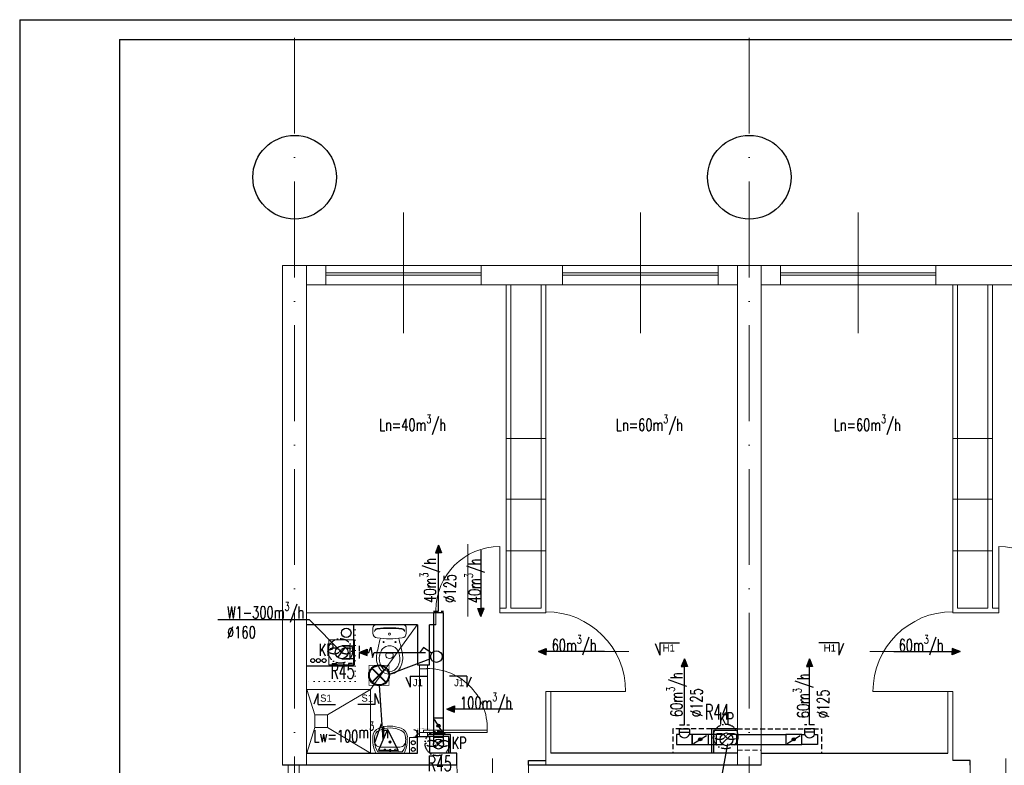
# Model space of a CAD drawing. Header units: millimetres. Extents: x -6513 to 30474, y -6915 to 65597.
# Tile 121 of 256: x -3136 to -1902, y 13493 to 14427. Entities that reach past the tile are written whole.
import ezdxf
from ezdxf.enums import TextEntityAlignment as Align

# ---------------------------------------------------------------- set-up
doc = ezdxf.new("R2010")
doc.units = ezdxf.units.MM
for name, pattern in [('ACAD_ISO03W100', [30, 12, -18]), ('ACAD_ISO10W100', [18, 12, -3, 0, -3]), ('DASHED', [19.05, 12.7, -6.35]), ('DOT', [6.35, 0, -6.35])]:
    doc.linetypes.add(name, pattern=pattern)
doc.layers.get('0').update_dxf_attribs({"color": 8})
for name, color, linetype in [('A200_General07', 8, 'Continuous'), ('A200_General08', 8, 'Continuous'), ('A270_text04', 8, 'Continuous'), ('A_obudowy', 8, 'Continuous'), ('DB_inst_pomocn', 8, 'Continuous'), ('DB_WM_nawiew-opis', 8, 'Continuous'), ('DB_WM_odnośniki opis', 8, 'Continuous')]:
    doc.layers.add(name, color=color, linetype=linetype)
for name, color, linetype, lineweight in [('A_cienka', 8, 'Continuous', 5), ('A_linia przekroj', 8, 'Continuous', 25), ('A_osie', 8, 'ACAD_ISO10W100', 5), ('A_przerywana', 8, 'ACAD_ISO03W100', 5), ('A_widok', 8, 'Continuous', 13), ('cieńkie', 8, 'Continuous', 9), ('DB-WM-nawiew-opis', 8, 'Continuous', 25), ('DB-WM-nawiew-opis-odnośnik', 8, 'Continuous', 30), ('DB-WM-wywiew-opis', 8, 'Continuous', 25), ('DB-WM-wywiew-opis-odnośnik', 8, 'Continuous', 30), ('DB_WM_nawiew', 8, 'Continuous', 30), ('DB_WM_wywiew', 8, 'Continuous', 30), ('DB_WM_ścianka nowa', 8, 'Continuous', 25), ('E_gniazda wtykowe', 1, 'Continuous', 30), ('E_oświetlenie', 1, 'Continuous', 30), ('E_technologia', 1, 'ACAD_ISO10W100', 30), ('noew ściany archwig', 8, 'Continuous', 9), ('R-TABELKA', 8, 'Continuous', 25), ('snitarne archwig nowe', 8, 'Continuous', 9), ('Stolarka ARCHWIG', 8, 'Continuous', 5), ('widokowe ARCHWIG', 8, 'Continuous', 5), ('wyburzenia', 8, 'DOT', 20), ('Ściany ARCHWIG', 8, 'Continuous', 30)]:
    doc.layers.add(name, color=color, linetype=linetype, lineweight=lineweight)
doc.styles.add('BRH', font='txt')
doc.styles.add('SIMPLEXD', font='SIMPLEX.SHX', dxfattribs={"width": 0.6})
doc.styles.get("Standard").update_dxf_attribs({"font": 'txt.shx', "width": 0.9})

# ---------------------------------------------------------------- blocks, each defined once
blk = doc.blocks.new('drzwi schem')
at = {"color": 252}
blk.add_line((0, 0), (0, 1), dxfattribs=at)
at = {"color": 252, "ltscale": 10}
blk.add_line((0.5, -0.093), (0.5, 1.04), dxfattribs=at)
at = {"color": 252}
blk.add_arc((0, 0), 1, 0, 90, dxfattribs=at)
blk = doc.blocks.new('umywalka oli2')
at = {"layer": 'snitarne archwig nowe', "color": 252}
for p, q in [((0, 17.6), (0, 0)), ((2, 15.4), (2, 0)), ((20.9, 21.6), (13.7, 21.6)), ((0, 0), (0, -17.6)), ((2, 0), (2, -15.4)), ((7.9, 0), (7.9, 10.8)), ((7.9, -10.8), (7.9, 0)), ((13.7, -21.6), (20.9, -21.6))]:
    blk.add_line(p, q, dxfattribs=at)
for centre, radius in [((4.1, 0), 1.11), ((4.5, 6.6), 0.994), ((14.5, 0), 1.48), ((14.5, 0), 0.946), ((4.5, -6.6), 0.994)]:
    blk.add_circle(centre, radius, dxfattribs=at)
for centre, radius, start, end in [((15.6, -9.9), 31.5, 93.3155, 119.5931), ((14.2, -1.1), 20.5, 88.5847, 126.5008), ((15.3, 12), 7.48, 91.7023, 188.8292), ((17.3, -1.9), 21.5, 82.9063, 97.0937), ((20.4, 10.2), 9.2, 23.1986, 92.7468), ((20.2, 9.5), 12.2, 20.9395, 86.4287), ((-1.2, 0), 33.1, 360, 24.6987), ((-3.2, 0), 37.4, 360, 21.6896), ((-1.2, 0), 33.1, 335.3013, 0), ((-3.2, 0), 37.4, 338.3104, 0), ((15.3, -12), 7.48, 171.1708, 268.2977), ((15.6, 9.9), 31.5, 240.4069, 266.6845), ((14.2, 1.1), 20.5, 233.4992, 271.4153), ((17.3, 1.9), 21.5, 262.9063, 277.0937), ((20.4, -10.2), 9.2, 267.2532, 336.8014), ((20.2, -9.5), 12.2, 273.5713, 339.0605)]:
    blk.add_arc(centre, radius, start, end, dxfattribs=at)
blk = doc.blocks.new('klop oli 2')
at = {"layer": 'snitarne archwig nowe', "color": 252}
for p, q in [((0, 17.2), (0, 0)), ((3.8, 20.9), (10.5, 20.9)), ((0, -17.2), (0, 0)), ((3.8, 0), (3.8, 1)), ((3.8, 0), (3.8, -1)), ((38.9, 4.5), (37, 4.5)), ((38.9, -4.5), (37, -4.5)), ((3.8, -20.9), (10.5, -20.9))]:
    blk.add_line(p, q, dxfattribs=at)
for centre, radius in [((11.5, 0), 1.27), ((11.5, 0), 1.27), ((21.6, 7.5), 0.706), ((21.6, -7.5), 0.706)]:
    blk.add_circle(centre, radius, dxfattribs=at)
for centre, radius, start, end in [((3.8, 17.2), 3.76, 90, 180), ((144.9, 0), 141.2, 173.7281, 180), ((144.9, 0), 140.5, 173.6694, 180), ((8.4, 15), 3.76, 90, 173.7281), ((9, 15.1), 3.76, 100.2428, 173.7859), ((10.5, 14.9), 6.02, 6.7931, 90), ((-114.7, 0), 132.1, 0, 6.7931), ((80, -215.2), 235.3, 101.5744, 105.544), ((43.1, -10.6), 23.5, 101.6195, 117.4027), ((44.8, -39.8), 56.5, 94.3794, 102.2907), ((42.4, -7.4), 20.3, 60.8839, 101.6195), ((41.4, -8), 24.5, 51.2869, 92.3028), ((144.9, 0), 141.2, 180, 186.2719), ((144.9, 0), 140.5, 180, 186.3306), ((-114.7, 0), 132.1, 353.2069, 0), ((43.3, 0), 16.9, 173.7581, 180), ((43.3, 0), 16.9, 180, 186.2419), ((37.3, 0.7), 10.9, 117.4027, 173.7581), ((63.6, 0), 28.2, 173.3508, 180), ((63.6, 0), 28.2, 180, 186.6492), ((37, 3.1), 1.41, 90, 173.3508), ((38.9, 1.7), 2.82, 36.8699, 90), ((36.6, 0), 5.65, 0, 36.8699), ((36.6, 0), 5.65, 323.1301, 0), ((46.6, 0), 11.8, 0, 60.8839), ((46.6, 0), 11.8, 299.1161, 0), ((46.6, 0), 15.1, 0, 47.5638), ((46.6, 0), 15.1, 312.4362, 0), ((80, 215.2), 235.3, 254.456, 258.4256), ((37.3, -0.7), 10.9, 186.2419, 242.5973), ((43.1, 10.6), 23.5, 242.5973, 258.3805), ((37, -3.1), 1.41, 186.6492, 270), ((42.4, 7.4), 20.3, 258.3805, 299.1161), ((38.9, -1.7), 2.82, 270, 323.1301), ((41.4, 8), 24.5, 267.6972, 308.7131), ((3.8, -17.2), 3.76, 180, 270), ((8.4, -15), 3.76, 186.2719, 270), ((9, -15.1), 3.76, 186.2141, 259.7572), ((10.5, -14.9), 6.02, 270, 353.2069), ((44.8, 39.8), 56.5, 257.7093, 265.6206)]:
    blk.add_arc(centre, radius, start, end, dxfattribs=at)
blk = doc.blocks.new('A$C2355049C')
at = {"layer": 'DB-WM-nawiew-opis-odnośnik'}
h = blk.add_hatch(color=256, dxfattribs=at)
h.paths.add_polyline_path([(0, -9.8), (3.9, -9.8), (0, 0)])
h.paths.add_polyline_path([(0, 0), (-3.9, -9.8), (0, -9.8)])
at = {"layer": 'DB-WM-nawiew-opis-odnośnik', "flags": 128}
for points in [[(0, 0), (-3.9, -9.8), (0, -9.8)], [(0, -82.9), (0, 0)], [(0, 0), (3.9, -9.8), (0, -9.8)]]:
    blk.add_lwpolyline(points, dxfattribs=at)
blk = doc.blocks.new('A$C620C4C60')
at = {"layer": 'DB-WM-wywiew-opis-odnośnik'}
h = blk.add_hatch(color=256, dxfattribs=at)
h.paths.add_polyline_path([(0, 0), (9.8, 3.9), (9.8, 0)])
h.paths.add_polyline_path([(9.8, 0), (9.8, -3.9), (0, 0)])
at = {"layer": 'DB-WM-wywiew-opis-odnośnik', "flags": 128}
for points in [[(0, 0), (9.8, 3.9), (9.8, 0)], [(0, 0), (12.1, 0)], [(0, 0), (9.8, -3.9), (9.8, 0)], [(12.1, 0), (14.4, -6.5), (16.6, 6.4), (18.9, 0)], [(18.9, 0), (82.9, 0)]]:
    blk.add_lwpolyline(points, dxfattribs=at)
blk = doc.blocks.new('A$C21C24CF4')
at = {"layer": 'DB_WM_nawiew'}
h = blk.add_hatch(color=256, dxfattribs=at)
edge = h.paths.add_edge_path()
edge.add_arc((10, -6.2), 2, 0, 360)
for points in [[(20, 0), (0, 0), (0, -12.5), (20, -12.5)], [(1.8, -11.4), (17.9, -1.3)]]:
    blk.add_lwpolyline(points, dxfattribs=at)
blk.add_circle((10, -6.2), 2, dxfattribs=at)
blk = doc.blocks.new('Sect Mk right')
at = {"layer": 'A200_General07', "color": 1}
for p, q in [((0.29, 7.48), (3.92, 6.01)), ((0, 6.01), (0, -0.21)), ((0, 6.01), (3.92, 6.01))]:
    blk.add_line(p, q, dxfattribs=at)
at = {"layer": 'A270_text04', "color": 0, "style": 'BRH'}
blk.add_attdef('-', text='', height=4.51, dxfattribs=at).set_placement((1.77, 1.49), align=Align.MIDDLE)
blk = doc.blocks.new('raster')
at = {"layer": 'E_oświetlenie', "lineweight": 40}
for p, q in [((-21.2, 21.2), (21.2, -21.2)), ((21.2, 21.2), (-21.2, -21.2))]:
    blk.add_line(p, q, dxfattribs=at)
at = {"layer": 'E_oświetlenie', "const_width": 2}
blk.add_lwpolyline([(-30, -30), (30, -30), (30, 30), (-30, 30)], close=True, dxfattribs=at)
at = {"layer": 'E_oświetlenie', "lineweight": 40}
blk.add_circle((0, 0), 30, dxfattribs=at)
blk = doc.blocks.new('gw1')
at = {"layer": 'E_gniazda wtykowe'}
for p, q in [((99083.8, 55839.3), (99080.1, 55839.3)), ((99083.8, 55833.1), (99083.8, 55845.4))]:
    blk.add_line(p, q, dxfattribs=at)
blk.add_arc((99089.8, 55839), 6.04, 87.7958, 267.7958, dxfattribs=at)

msp = doc.modelspace()

# ---------------------------------------------------------------- hatches: boundary and pattern name
at = {"layer": 'DB_WM_nawiew'}
h = msp.add_hatch(color=256, dxfattribs=at)
edge = h.paths.add_edge_path()
edge.add_arc((-2282.973, 13525.592), 2, 0, 360)
h = msp.add_hatch(color=256, dxfattribs=at)
edge = h.paths.add_edge_path()
edge.add_arc((-2165.762, 13525.592), 2, 0, 360)

# ---------------------------------------------------------------- linework, layer by layer
at = {"layer": 'A_cienka', "ltscale": 10}
for p, q in [((-2654.946, 14034.693), (-2654.946, 14185.49)), ((-2357.946, 14034.693), (-2357.946, 14185.49)), ((-2084.946, 14034.693), (-2084.946, 14185.49))]:
    msp.add_line(p, q, dxfattribs=at)
at = {"layer": 'A_cienka'}
for p, q in [((-2776.446, 14119.092), (2360.554, 14119.092)), ((-2776.446, 14119.092), (4647.554, 14119.092)), ((-2557.446, 14110.092), (-2752.446, 14110.092)), ((-2455.446, 14110.092), (-2260.446, 14110.092)), ((-1987.446, 14110.092), (-2182.446, 14110.092)), ((-2557.446, 14107.092), (-2752.446, 14107.092)), ((-2455.446, 14107.092), (-2260.446, 14107.092)), ((-1987.446, 14107.092), (-2182.446, 14107.092)), ((-2776.446, 14095.092), (-2236.446, 14095.092)), ((-2206.446, 14095.092), (-1666.446, 14095.092)), ((-2476.446, 13902.687), (-2526.446, 13902.687)), ((-1966.446, 13902.687), (-1916.446, 13902.687)), ((-2476.446, 13826.606), (-2526.446, 13826.606)), ((-1966.446, 13826.606), (-1916.446, 13826.606)), ((-2476.446, 13761.796), (-2526.446, 13761.796)), ((-1966.446, 13761.796), (-1916.446, 13761.796)), ((-2799.544, 13493.092), (-2799.544, 13305.092)), ((-2785.544, 13493.092), (-2785.544, 13305.092))]:
    msp.add_line(p, q, dxfattribs=at)
at = {"layer": 'A_linia przekroj'}
for p, q in [((-2614.353, 13669.092), (-2622.446, 13669.092)), ((-2588.232, 13508.092), (-2622.446, 13508.092)), ((-2588.232, 13493.092), (-2588.232, 13508.092)), ((-2236.446, 13508.092), (-2470.446, 13508.092)), ((-2206.446, 13508.092), (-1972.446, 13508.092)), ((-2776.446, 13493.092), (-2806.446, 13493.092)), ((-2588.232, 13493.092), (-2776.446, 13493.092)), ((-2498.232, 13493.092), (-2498.232, 13499.092)), ((-2498.232, 13499.092), (-2476.446, 13499.092)), ((-2206.446, 13493.092), (-2498.232, 13493.092)), ((-1944.661, 13499.092), (-1966.446, 13499.092)), ((-1944.661, 13493.092), (-1944.661, 13499.092))]:
    msp.add_line(p, q, dxfattribs=at)
at = {"layer": 'A_obudowy', "linetype": 'ByBlock'}
for p, q in [((-2596.038, 13531.592), (-2622.446, 13531.592)), ((-2598.038, 13529.092), (-2622.446, 13529.092)), ((-2598.038, 13508.092), (-2598.038, 13529.092)), ((-2596.038, 13508.092), (-2596.038, 13531.592)), ((-2236.446, 13538.659), (-2268.946, 13538.659)), ((-2268.946, 13538.659), (-2268.946, 13508.092)), ((-2236.446, 13536.659), (-2266.446, 13536.659)), ((-2266.446, 13536.659), (-2266.446, 13508.092))]:
    msp.add_line(p, q, dxfattribs=at)
at = {"layer": 'A_obudowy', "linetype": 'DASHED', "ltscale": 0.5}
for p, q in [((-2268.946, 13538.659), (-2317.299, 13538.659)), ((-2317.299, 13538.659), (-2317.299, 13508.092)), ((-2236.446, 13538.659), (-2131.062, 13538.659)), ((-2131.062, 13538.659), (-2131.062, 13508.092))]:
    msp.add_line(p, q, dxfattribs=at)
at = {"layer": 'A_osie', "ltscale": 10}
for p, q in [((-2791.446, 12663.649), (-2791.446, 14415.708)), ((-2221.446, 12663.649), (-2221.446, 14415.708))]:
    msp.add_line(p, q, dxfattribs=at)
at = {"layer": 'A_osie', "color": 252, "ltscale": 10}
msp.add_line((-2791.446, 12663.649), (-2791.446, 14177.457), dxfattribs=at)
msp.add_line((-2791.446, 12663.649), (-2791.446, 14177.457), dxfattribs=at)
at = {"layer": 'A_przerywana', "linetype": 'DASHED', "ltscale": 0.5}
msp.add_line((-2236.446, 13512.023), (-2206.446, 13512.023), dxfattribs=at)
at = {"layer": 'A_widok', "ltscale": 5}
for p, q in [((-2806.446, 13493.092), (-2806.446, 14119.092)), ((-2806.446, 14119.092), (-2776.446, 14119.092)), ((-2776.446, 13493.092), (-2776.446, 14119.092)), ((-2236.446, 14119.092), (-2236.446, 13613.092)), ((-2236.446, 14119.092), (-2206.446, 14119.092)), ((-2206.446, 14119.092), (-2206.446, 13613.092)), ((-2526.446, 14095.092), (-2526.446, 13690.092)), ((-2520.446, 14095.092), (-2520.446, 13690.092)), ((-2482.446, 14095.092), (-2482.446, 13690.092)), ((-2476.446, 14095.092), (-2476.446, 13690.092)), ((-1966.446, 14095.092), (-1966.446, 13690.092)), ((-1960.446, 14095.092), (-1960.446, 13690.092)), ((-1922.446, 14095.092), (-1922.446, 13690.092)), ((-1916.446, 14095.092), (-1916.446, 13690.092)), ((-2236.446, 13493.092), (-2236.446, 13761.749)), ((-2206.446, 13493.092), (-2206.446, 13761.749)), ((-2526.446, 13690.092), (-2534.353, 13690.092)), ((-2534.353, 13684.092), (-2534.353, 13690.092)), ((-2482.446, 13690.092), (-2520.446, 13690.092)), ((-2476.446, 13684.092), (-2476.446, 13690.092)), ((-1966.446, 13684.092), (-1966.446, 13690.092)), ((-1960.446, 13690.092), (-1922.446, 13690.092)), ((-1916.446, 13690.092), (-1908.54, 13690.092)), ((-1908.54, 13690.092), (-1908.54, 13684.092)), ((-2614.353, 13684.092), (-2776.446, 13684.092)), ((-2614.353, 13684.092), (-2624.446, 13684.092)), ((-2614.353, 13669.092), (-2614.353, 13684.092)), ((-2476.446, 13684.092), (-2534.353, 13684.092)), ((-1966.446, 13684.092), (-1908.54, 13684.092)), ((-2476.446, 13493.092), (-2476.446, 13585.508)), ((-2476.446, 13585.508), (-2470.446, 13585.508)), ((-2470.446, 13508.092), (-2470.446, 13585.508)), ((-1972.446, 13508.092), (-1972.446, 13585.508)), ((-1972.446, 13585.508), (-1966.446, 13585.508)), ((-1966.446, 13499.092), (-1966.446, 13585.508))]:
    msp.add_line(p, q, dxfattribs=at)
for points in [[(-2776.446, 14095.092), (-2752.446, 14095.092), (-2752.446, 14119.092), (-2776.446, 14119.092)], [(-2557.446, 14119.092), (-2455.446, 14119.092), (-2455.446, 14095.092), (-2557.446, 14095.092)], [(-2236.446, 14095.092), (-2260.446, 14095.092), (-2260.446, 14119.092), (-2236.446, 14119.092)], [(-2206.446, 14095.092), (-2182.446, 14095.092), (-2182.446, 14119.092), (-2206.446, 14119.092)], [(-1987.446, 14119.092), (-1885.446, 14119.092), (-1885.446, 14095.092), (-1987.446, 14095.092)]]:
    msp.add_lwpolyline(points, close=True, dxfattribs=at)
at = {"layer": 'cieńkie'}
for p, q in [((-2748.446, 13650.092), (-2716.446, 13650.092)), ((-2748.446, 13619.092), (-2748.446, 13650.092)), ((-2745.946, 13650.092), (-2718.946, 13650.092)), ((-2716.446, 13650.092), (-2716.446, 13619.092)), ((-2716.446, 13619.092), (-2716.446, 13633.092)), ((-2748.446, 13619.092), (-2734.446, 13619.092)), ((-2716.446, 13619.092), (-2748.446, 13619.092)), ((-2739.446, 13619.092), (-2725.446, 13619.092))]:
    msp.add_line(p, q, dxfattribs=at)
at = {"layer": 'DB-WM-nawiew-opis'}
msp.add_lwpolyline([(-2372.7, 13460.184), (-2259.295, 13460.184), (-2248.446, 13520.092)], dxfattribs=at)
at = {"layer": 'DB-WM-wywiew-opis'}
msp.add_lwpolyline([(-2887.495, 13675.919), (-2773.287, 13675.919), (-2732.446, 13634.592)], dxfattribs=at)
at = {"layer": 'DB_inst_pomocn'}
for centre, radius in [((-2726.741, 13659.03), 6), ((-2768.673, 13624.312), 2.5), ((-2761.617, 13624.312), 2.5), ((-2754.446, 13624.312), 2.5)]:
    msp.add_circle(centre, radius, dxfattribs=at)
at = {"layer": 'DB_WM_nawiew', "linetype": 'DASHED', "ltscale": 0.5}
for points in [[(-2617.284, 13686.092), (-2604.784, 13686.092)], [(-2309.073, 13543.592), (-2296.573, 13543.592)], [(-2139.662, 13543.592), (-2152.162, 13543.592)]]:
    msp.add_lwpolyline(points, dxfattribs=at)
at = {"layer": 'DB_WM_nawiew'}
for points in [[(-2604.784, 13532.729), (-2604.784, 13684.092), (-2617.284, 13684.092), (-2617.284, 13532.729)], [(-2617.284, 13552.729), (-2604.784, 13552.729)], [(-2617.284, 13532.729), (-2617.284, 13524.722)], [(-2604.784, 13524.722), (-2604.784, 13532.729), (-2617.284, 13532.729)], [(-2312.673, 13519.342), (-2292.973, 13519.342), (-2292.973, 13531.842), (-2296.573, 13531.842)], [(-2309.073, 13531.842), (-2312.673, 13531.842), (-2312.673, 13519.342)], [(-2309.073, 13534.592), (-2309.073, 13538.659), (-2296.573, 13538.659), (-2296.573, 13534.592)], [(-2309.073, 13531.842), (-2309.073, 13534.592), (-2296.573, 13534.592), (-2296.573, 13531.842)], [(-2272.973, 13531.842), (-2292.973, 13531.842), (-2292.973, 13519.342), (-2272.973, 13519.342)], [(-2291.202, 13520.449), (-2275.081, 13530.525)], [(-2262.973, 13531.842), (-2272.973, 13531.842), (-2272.973, 13519.342), (-2254.967, 13519.342)], [(-2254.967, 13531.842), (-2262.973, 13531.842), (-2262.973, 13519.342)], [(-2255.735, 13520.042), (-2244.211, 13531.142)], [(-2244.979, 13519.342), (-2236.973, 13519.342), (-2236.973, 13531.842), (-2244.979, 13531.842)], [(-2236.973, 13531.842), (-2175.762, 13531.842)], [(-2155.762, 13531.842), (-2175.762, 13531.842), (-2175.762, 13519.342), (-2155.762, 13519.342)], [(-2173.991, 13520.449), (-2157.869, 13530.525)], [(-2136.062, 13519.342), (-2155.762, 13519.342), (-2155.762, 13531.842), (-2152.162, 13531.842)], [(-2139.662, 13534.592), (-2139.662, 13538.659), (-2152.162, 13538.659), (-2152.162, 13534.592)], [(-2139.662, 13531.842), (-2139.662, 13534.592), (-2152.162, 13534.592), (-2152.162, 13531.842)], [(-2139.662, 13531.842), (-2136.062, 13531.842), (-2136.062, 13519.342)], [(-2617.284, 13527.735), (-2617.284, 13519.729)], [(-2604.784, 13519.729), (-2604.784, 13527.735), (-2617.284, 13527.735)], [(-2615.662, 13515.528), (-2606.406, 13523.929)], [(-2236.973, 13519.342), (-2175.762, 13519.342)]]:
    msp.add_lwpolyline(points, dxfattribs=at)
for centre in [(-2282.973, 13525.592), (-2165.762, 13525.592)]:
    msp.add_circle(centre, 2, dxfattribs=at)
for centre in [(-2302.823, 13534.072), (-2145.912, 13534.072)]:
    msp.add_arc(centre, 6.636, 199.636833, 340.363167, dxfattribs=at)
at = {"layer": 'DB_WM_odnośniki opis'}
for centre in [(-2791.446, 14229.858), (-2221.446, 14229.858)]:
    msp.add_circle(centre, 52.401, dxfattribs=at)
at = {"layer": 'DB_WM_wywiew'}
for points in [[(-2737.37, 13628.287), (-2727.523, 13640.897)], [(-2732.446, 13626.592), (-2721.646, 13626.592), (-2721.646, 13642.592), (-2732.446, 13642.592)], [(-2727.646, 13642.592), (-2717.646, 13642.592), (-2717.646, 13626.592), (-2727.646, 13626.592)]]:
    msp.add_lwpolyline(points, dxfattribs=at)
at = {"layer": 'DB_WM_wywiew', "linetype": 'DASHED', "ltscale": 0.5}
msp.add_lwpolyline([(-2710.47, 13642.592), (-2710.47, 13626.592)], dxfattribs=at)
at = {"layer": 'DB_WM_wywiew', "color": 1}
msp.add_circle((-2732.446, 13634.592), 8, dxfattribs=at)
at = {"layer": 'DB_WM_wywiew', "color": 240}
for centre, radius in [((-2249.973, 13525.592), 8), ((-2611.034, 13519.729), 6.25)]:
    msp.add_circle(centre, radius, dxfattribs=at)
at = {"layer": 'DB_WM_ścianka nowa'}
msp.add_lwpolyline([(-2717.646, 13669.092), (-2717.646, 13617.092), (-2776.446, 13617.092)], dxfattribs=at)
at = {"layer": 'E_oświetlenie'}
for p, q in [((-2629.983, 13640.577), (-2634.684, 13633.801)), ((-2629.983, 13640.577), (-2634.684, 13633.801)), ((-2619.691, 13633.437), (-2629.983, 13640.577)), ((-2619.691, 13633.437), (-2629.983, 13640.577)), ((-2672.397, 13607.425), (-2620.527, 13626.769)), ((-2685.567, 13593.28), (-2680.698, 13525.004)), ((-2685.567, 13593.28), (-2680.698, 13525.004)), ((-2675.077, 13537.853), (-2686.32, 13512.156)), ((-2675.077, 13537.853), (-2686.32, 13512.156)), ((-2675.077, 13537.853), (-2661.537, 13511.8)), ((-2675.077, 13537.853), (-2661.537, 13511.8)), ((-2686.32, 13512.156), (-2661.537, 13511.8)), ((-2686.32, 13512.156), (-2661.537, 13511.8))]:
    msp.add_line(p, q, dxfattribs=at)
at = {"layer": 'E_oświetlenie', "const_width": 1.05}
msp.add_lwpolyline([(-2661.537, 13511.8), (-2675.077, 13537.853), (-2686.32, 13512.156)], close=True, dxfattribs=at)
msp.add_lwpolyline([(-2661.537, 13511.8), (-2675.077, 13537.853), (-2686.32, 13512.156)], close=True, dxfattribs=at)
at = {"layer": 'E_oświetlenie'}
msp.add_circle((-2613.732, 13629.303), 7.252, dxfattribs=at)
msp.add_circle((-2613.732, 13629.303), 7.252, dxfattribs=at)
at = {"layer": 'E_technologia'}
for p, q in [((-2735.403, 13637.775), (-2732.998, 13634.996)), ((-2732.998, 13637.775), (-2735.403, 13634.996)), ((-2252.334, 13530.566), (-2249.93, 13527.787)), ((-2249.93, 13530.566), (-2252.334, 13527.787)), ((-2613.696, 13521.871), (-2611.291, 13519.092)), ((-2611.291, 13521.871), (-2613.696, 13519.092))]:
    msp.add_line(p, q, dxfattribs=at)
for centre in [(-2734.2, 13636.386), (-2251.132, 13529.177), (-2612.494, 13520.481)]:
    msp.add_circle(centre, 15.427, dxfattribs=at)
for centre, start_param, end_param in [((-2741.827, 13636.386), 3.54986568, 9.01650493), ((-2726.574, 13636.386), 0.40827303, 5.87491228), ((-2258.759, 13529.177), 3.54986568, 9.01650493), ((-2243.505, 13529.177), 0.40827303, 5.87491228), ((-2620.12, 13520.481), 3.54986568, 9.01650493), ((-2604.867, 13520.481), 0.40827303, 5.87491228)]:
    msp.add_ellipse(centre, major_axis=(-7, 0), ratio=0.5, start_param=start_param, end_param=end_param, dxfattribs=at)
at = {"layer": 'R-TABELKA'}
for p, q in [((-3136.084, 14427.247), (8327.828, 14427.247)), ((-3136.084, 14427.247), (-3136.084, 12377.163)), ((-3011.084, 14402.247), (8302.828, 14402.247)), ((-3011.084, 14402.247), (-3011.084, 12402.163))]:
    msp.add_line(p, q, dxfattribs=at)
at = {"layer": 'snitarne archwig nowe'}
for points in [[(-2696.29, 13588.248), (-2637.656, 13668.882)], [(-2776.446, 13588.248), (-2696.29, 13588.248), (-2696.29, 13508.092)], [(-2766.29, 13556.248), (-2776.29, 13588.248)], [(-2750.29, 13556.248), (-2696.29, 13588.248)], [(-2766.29, 13540.248), (-2776.29, 13508.248)], [(-2750.29, 13540.248), (-2696.29, 13508.248)]]:
    msp.add_lwpolyline(points, dxfattribs=at)
msp.add_lwpolyline([(-2766.29, 13540.248), (-2750.29, 13540.248), (-2750.29, 13556.248), (-2766.29, 13556.248)], close=True, dxfattribs=at)
at = {"layer": 'Stolarka ARCHWIG'}
for p, q in [((-2549.946, 13537.092), (-2629.946, 13537.092)), ((-2629.946, 13537.092), (-2629.946, 13534.092)), ((-2629.946, 13534.092), (-2549.946, 13534.092)), ((-2549.946, 13534.092), (-2549.946, 13537.092))]:
    msp.add_line(p, q, dxfattribs=at)
for points in [[(-2629.946, 13614.092), (-2624.946, 13614.092), (-2624.946, 13619.092), (-2634.946, 13619.092), (-2634.946, 13614.092), (-2627.446, 13614.092)], [(-2629.946, 13614.092), (-2624.946, 13614.092), (-2624.946, 13619.092), (-2634.946, 13619.092), (-2634.946, 13614.092), (-2627.446, 13614.092)], [(-2634.946, 13534.092), (-2634.946, 13614.092)], [(-2624.946, 13614.264), (-2624.946, 13537.092)], [(-2629.946, 13529.092), (-2624.946, 13529.092), (-2624.946, 13534.092), (-2634.946, 13534.092), (-2634.946, 13529.092), (-2627.446, 13529.092)]]:
    msp.add_lwpolyline(points, dxfattribs=at)
msp.add_arc((-2624.869, 13539.309), 74.955, 358.305166, 93.884215, dxfattribs=at)
at = {"layer": 'widokowe ARCHWIG'}
for p, q in [((-2637.446, 13528.092), (-2647.446, 13528.092)), ((-2647.446, 13528.092), (-2647.446, 13508.092)), ((-2637.446, 13508.092), (-2637.446, 13528.092)), ((-2647.446, 13508.092), (-2637.446, 13508.092))]:
    msp.add_line(p, q, dxfattribs=at)
at = {"layer": 'wyburzenia'}
for p, q in [((-2715.446, 13669.092), (-2715.446, 13598.092)), ((-2715.446, 13598.092), (-2776.446, 13598.092))]:
    msp.add_line(p, q, dxfattribs=at)
at = {"layer": 'wyburzenia', "ltscale": 0.2}
msp.add_lwpolyline([(-2637.446, 13539.092), (-2622.446, 13539.092), (-2622.446, 13529.092), (-2637.446, 13529.092)], close=True, dxfattribs=at)
at = {"layer": 'Ściany ARCHWIG'}
for p, q in [((-2637.446, 13669.092), (-2776.446, 13669.092)), ((-2637.446, 13669.092), (-2637.446, 13619.092)), ((-2622.446, 13619.092), (-2622.446, 13669.092)), ((-2637.446, 13619.092), (-2622.446, 13619.092)), ((-2637.446, 13619.092), (-2622.446, 13619.092)), ((-2637.446, 13529.092), (-2622.446, 13529.092)), ((-2637.446, 13508.092), (-2637.446, 13529.092)), ((-2637.446, 13529.092), (-2622.446, 13529.092)), ((-2622.446, 13529.092), (-2622.446, 13508.092)), ((-2776.446, 13508.092), (-2637.446, 13508.092))]:
    msp.add_line(p, q, dxfattribs=at)
for centre in [(-2642.783, 13521.439), (-2642.783, 13512.922)]:
    msp.add_circle(centre, 2.5, dxfattribs=at)

# ---------------------------------------------------------------- block references
at = {"layer": 'A200_General08'}
ref = msp.add_blockref('Sect Mk right', (-2309.632, 13646.678), dxfattribs=dict(at, xscale=-4, yscale=4, zscale=4, rotation=90))
ref.add_attrib('-', 'H1', dxfattribs={"layer": 'A270_text04', "color": 7, "height": 9, "style": 'BRH'}).set_placement((-2322.395, 13640.086), align=Align.MIDDLE)
ref = msp.add_blockref('Sect Mk right', (-2133.261, 13646.678), dxfattribs=dict(at, xscale=4, yscale=4, zscale=4, rotation=270))
ref.add_attrib('-', 'H1', dxfattribs={"layer": 'A270_text04', "color": 7, "height": 9, "style": 'BRH'}).set_placement((-2120.498, 13640.086), align=Align.MIDDLE)
ref = msp.add_blockref('Sect Mk right', (-2625.692, 13604.658), dxfattribs=dict(at, xscale=-3.5, yscale=3.5, zscale=3.5, rotation=90))
ref.add_attrib('-', 'J1', dxfattribs={"layer": 'A270_text04', "color": 7, "height": 9, "style": 'BRH'}).set_placement((-2636.906, 13596.638), align=Align.MIDDLE)
ref = msp.add_blockref('Sect Mk right', (-2596.375, 13604.658), dxfattribs=dict(at, xscale=3.5, yscale=3.5, zscale=3.5, rotation=270))
ref.add_attrib('-', 'J1', dxfattribs={"layer": 'A270_text04', "color": 7, "height": 9, "style": 'BRH'}).set_placement((-2585.162, 13596.638), align=Align.MIDDLE)
ref = msp.add_blockref('Sect Mk right', (-2740.894, 13569.235), dxfattribs=dict(at, xscale=3.5, yscale=3.5, zscale=3.5, rotation=90.00000000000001))
ref.add_attrib('-', 'S1', dxfattribs={"layer": 'A270_text04', "color": 7, "height": 9, "style": 'BRH'}).set_placement((-2752.108, 13577.255), align=Align.MIDDLE)
ref = msp.add_blockref('Sect Mk right', (-2711.577, 13569.235), dxfattribs=dict(at, xscale=-3.5, yscale=3.5, zscale=3.5, rotation=270))
ref.add_attrib('-', 'S1', dxfattribs={"layer": 'A270_text04', "color": 7, "height": 9, "style": 'BRH'}).set_placement((-2700.363, 13577.255), align=Align.MIDDLE)
at = {"layer": 'A_cienka', "yscale": 80, "zscale": 80}
for p, xscale in [((-2534.353, 13687.092), -80), ((-1908.54, 13687.092), 80)]:
    msp.add_blockref('drzwi schem', p, dxfattribs=dict(at, xscale=xscale))
at = {"layer": 'A_cienka', "yscale": 100, "zscale": 100}
for p, xscale, rotation in [((-2476.446, 13585.508), -100, 270), ((-1966.446, 13585.508), 100, 90)]:
    msp.add_blockref('drzwi schem', p, dxfattribs=dict(at, xscale=xscale, rotation=rotation))
at = {"layer": 'A_widok', "ltscale": 5, "yscale": 90, "zscale": 90, "rotation": 180}
for p, xscale in [((-2498.232, 13493.092), 90), ((-1944.661, 13493.092), -90)]:
    msp.add_blockref('drzwi schem', p, dxfattribs=dict(at, xscale=xscale))
at = {"layer": 'DB_WM_nawiew', "xscale": -1}
for p in [(-2611.034, 13769.028), (-2302.823, 13626.528)]:
    msp.add_blockref('A$C2355049C', p, dxfattribs=at)
at = {"layer": 'DB_WM_nawiew'}
for name, p, rotation in [('A$C2355049C', (-2557.847, 13679.669), 180), ('A$C2355049C', (-2485.725, 13635.508), 90), ('A$C2355049C', (-2600.604, 13563.5), 90), ('A$C21C24CF4', (-2617.284, 13532.729), 90)]:
    msp.add_blockref(name, p, dxfattribs=dict(at, rotation=rotation))
at = {"layer": 'DB_WM_nawiew', "xscale": -1, "rotation": 270}
msp.add_blockref('A$C2355049C', (-1957.197, 13635.508), dxfattribs=at)
at = {"layer": 'DB_WM_nawiew'}
msp.add_blockref('A$C2355049C', (-2145.912, 13626.528), dxfattribs=at)
at = {"layer": 'DB_WM_wywiew', "xscale": -1, "rotation": 180}
msp.add_blockref('A$C620C4C60', (-2710.47, 13634.592), dxfattribs=at)
at = {"layer": 'E_oświetlenie', "lineweight": 40, "xscale": 0.4199999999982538, "yscale": 0.4200000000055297, "zscale": 0.4199999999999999, "rotation": 180}
msp.add_blockref('raster', (-2685.567, 13605.88), dxfattribs=at)
msp.add_blockref('raster', (-2685.567, 13605.88), dxfattribs=at)
at = {"layer": 'E_oświetlenie', "xscale": 0.7875000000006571, "yscale": 0.7875000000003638, "zscale": 0.7874999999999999, "rotation": 178.7624398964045}
msp.add_blockref('gw1', (76322.45, 55810.565), dxfattribs=at)
at = {"layer": 'noew ściany archwig', "xscale": -1, "rotation": 270}
msp.add_blockref('umywalka oli2', (-2671.803, 13507.945), dxfattribs=at)
at = {"layer": 'snitarne archwig nowe', "xscale": -1, "rotation": 90}
msp.add_blockref('klop oli 2', (-2672.397, 13669.072), dxfattribs=at)

# ---------------------------------------------------------------- texts
at = {"layer": 'DB-WM-nawiew-opis', "char_height": 15, "width": 37.14159, "attachment_point": 1, "rotation": 90}
for s, insert in [('\\A1;{\\Fsimplex|c238;\\W0.7;40m\\H0.7x;\\S3^ ;\\H1.4286x;/h\\P%%C125}', (-2634.342, 13696.724)), ('\\A1;{\\Fsimplex|c238;\\W0.7;40m\\H0.7x;\\S3^ ;\\H1.4286x;/h}', (-2578.379, 13696.164)), ('\\A1;{\\Fsimplex|c238;\\W0.7;60m\\H0.7x;\\S3^ ;\\H1.4286x;/h\\P%%C125}', (-2325.404, 13553.626)), ('\\A1;{\\Fsimplex|c238;\\W0.7;60m\\H0.7x;\\S3^ ;\\H1.4286x;/h\\P%%C125}', (-2166.531, 13552.134))]:
    msp.add_mtext(s, dxfattribs=dict(at, insert=insert))
at = {"layer": 'DB-WM-nawiew-opis', "char_height": 15, "width": 37.14159, "attachment_point": 1}
for s, insert in [('\\A1;{\\Fsimplex|c238;\\W0.7;60m\\H0.7x;\\S3^ ;\\H1.4286x;/h}', (-2469.23, 13656.039)), ('\\A1;{\\Fsimplex|c238;\\W0.7;60m\\H0.7x;\\S3^ ;\\H1.4286x;/h}', (-2034.207, 13656.039)), ('\\A1;{\\Fsimplex|c238;\\W0.7;100m\\H0.7x;\\S3^ ;\\H1.4286x;/h}', (-2584.109, 13584.032))]:
    msp.add_mtext(s, dxfattribs=dict(at, insert=insert))
at = {"layer": 'DB-WM-wywiew-opis', "char_height": 15, "width": 37.14159, "attachment_point": 1}
for s, insert in [('\\A1;{\\Fsimplex|c238;\\W0.7;W1-300m\\H0.7x;\\S3^ ;\\H1.4286x;/h\\P%%C160}', (-2876.114, 13697.288)), ('{\\Fsimplex|c238;\\W0.7;Lw=100\\A1;m\\H0.7x;\\S3^ ;\\H1.4286x;/h}', (-2767.831, 13547.341))]:
    msp.add_mtext(s, dxfattribs=dict(at, insert=insert))
at = {"layer": 'DB-WM-wywiew-opis', "color": 1, "char_height": 15, "width": 37.14159, "attachment_point": 1}
for insert in [(-2761.196, 13645.406), (-2259.557, 13559.195), (-2594.626, 13528.621)]:
    msp.add_mtext('{\\Fsimplex|c238;\\W0.7;KP}', dxfattribs=dict(at, insert=insert))
at = {"layer": 'DB_WM_nawiew-opis', "char_height": 15, "width": 37.14159, "attachment_point": 1}
for s, insert in [('\\A1;{\\Fsimplex|c238;\\W0.7;Ln=40m\\H0.7x;\\S3^ ;\\H1.4286x;/h}', (-2685.693, 13932.275)), ('\\A1;{\\Fsimplex|c238;\\W0.7;Ln=60m\\H0.7x;\\S3^ ;\\H1.4286x;/h}', (-2388.693, 13932.275)), ('\\A1;{\\Fsimplex|c238;\\W0.7;Ln=60m\\H0.7x;\\S3^ ;\\H1.4286x;/h}', (-2115.693, 13932.275))]:
    msp.add_mtext(s, dxfattribs=dict(at, insert=insert))
at = {"layer": 'E_technologia', "style": 'SIMPLEXD', "width": 0.6}
for s, p in [('R45', (-2746.397, 13601.462)), ('R44', (-2276.888, 13550.324)), ('R45', (-2624.69, 13485.558))]:
    msp.add_text(s, height=19.2, dxfattribs=at).set_placement(p)

doc.saveas('drawing.dxf')
